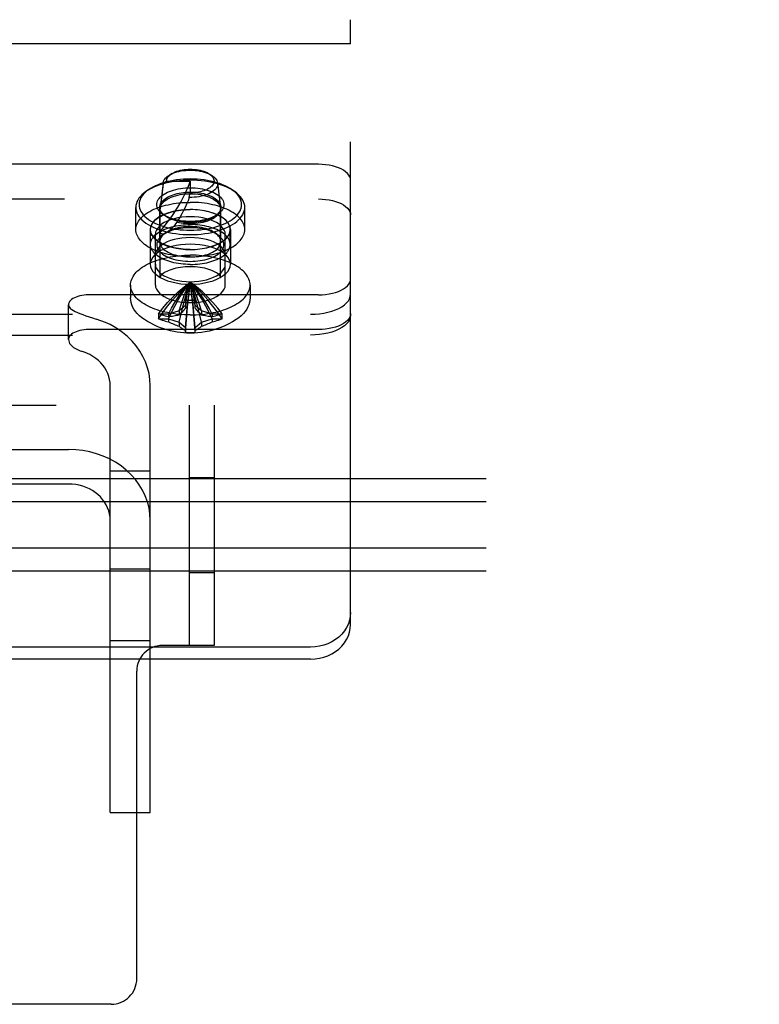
# Model space of a CAD drawing. Header units: inches. Extents: x 0 to 274, y 0 to 177.
# Tile 116 of 138: x 111.27 to 113.58, y 144.93 to 148. Entities that reach past the tile are written whole.
import ezdxf

# ---------------------------------------------------------------- set-up
doc = ezdxf.new("R2010")
doc.units = ezdxf.units.IN
doc.header["$LTSCALE"] = 15.069778
doc.header["$MEASUREMENT"] = 0
doc.linetypes.add('HIDDEN', pattern=[0.2, 0.1, -0.1])
doc.layers.add('DEFAULT_2', color=8, linetype='HIDDEN')

msp = doc.modelspace()

# ---------------------------------------------------------------- linework, layer by layer
at = {"layer": 'DEFAULT_2', "color": 8, "linetype": 'HIDDEN'}
for p, q in [((112.3017, 147.9271), (112.3017, 148.0021)), ((112.3017, 147.9271), (109.8017, 147.9271)), ((112.3017, 146.1143), (112.3017, 147.9271)), ((112.2017, 147.5508), (109.9017, 147.5508)), ((111.7168, 147.4924), (111.7078, 147.4147)), ((111.7277, 147.4986), (111.7167, 147.49)), ((111.7167, 147.49), (111.7168, 147.4924)), ((111.7277, 147.4986), (111.8017, 147.4986)), ((111.7447, 147.5222), (111.7362, 147.5171)), ((111.8017, 147.4986), (111.8017, 147.4616)), ((111.8582, 147.5224), (111.8671, 147.5171)), ((111.8865, 147.4924), (111.8955, 147.4147)), ((111.671, 147.4712), (111.6629, 147.4654)), ((111.7167, 147.49), (111.7077, 147.412)), ((111.7985, 147.4475), (111.8017, 147.4616)), ((111.9323, 147.4712), (111.9405, 147.4654)), ((109.9017, 147.4425), (112.2017, 147.4425)), ((111.6317, 147.347), (111.6317, 147.4163)), ((111.7067, 147.3089), (111.7067, 147.4163)), ((111.7077, 147.412), (111.7078, 147.4147)), ((111.7077, 147.1983), (111.7077, 147.412)), ((111.8955, 147.4147), (111.8957, 147.412)), ((111.8957, 147.1983), (111.8957, 147.412)), ((111.8967, 147.3089), (111.8967, 147.4163)), ((111.9717, 147.347), (111.9717, 147.4163)), ((111.7241, 147.3889), (111.7159, 147.3947)), ((111.8792, 147.3889), (111.8874, 147.3947)), ((111.6767, 147.347), (111.6767, 147.2388)), ((111.6772, 147.3003), (111.6772, 147.347)), ((111.9262, 147.3003), (111.9262, 147.347)), ((111.9267, 147.347), (111.9267, 147.2388)), ((111.6927, 147.1738), (111.6927, 147.3325)), ((111.7241, 147.3364), (111.7159, 147.3306)), ((111.8792, 147.3364), (111.8874, 147.3306)), ((111.9107, 147.1738), (111.9107, 147.3325)), ((111.6152, 147.1738), (111.6152, 147.1335)), ((111.9882, 147.1738), (111.9882, 147.1335)), ((112.2017, 147.1433), (111.4842, 147.1433)), ((111.7862, 147.1256), (111.7862, 147.1248)), ((111.7862, 147.1248), (111.7862, 147.1012)), ((111.8172, 147.1248), (111.8171, 147.1256)), ((111.8172, 147.1012), (111.8172, 147.1248)), ((111.4217, 147.0038), (111.4217, 147.112)), ((111.7668, 147.0931), (111.7332, 147.0834)), ((111.7862, 147.1099), (111.7668, 147.0931)), ((111.7668, 147.0931), (111.7668, 147.0802)), ((111.8366, 147.0931), (111.8172, 147.1099)), ((111.8702, 147.0834), (111.8366, 147.0931)), ((111.8366, 147.0931), (111.8366, 147.0802)), ((109.9267, 147.0825), (112.1767, 147.0825)), ((111.7034, 147.0834), (111.7024, 147.0837)), ((111.7024, 147.0683), (111.7034, 147.0679)), ((111.7332, 147.0834), (111.7034, 147.0834)), ((111.7034, 147.0679), (111.7332, 147.0679)), ((111.7332, 147.0834), (111.7332, 147.0747)), ((111.7332, 147.0679), (111.7668, 147.0582)), ((111.7332, 147.0679), (111.7332, 147.0592)), ((111.8366, 147.0582), (111.8702, 147.0679)), ((111.9, 147.0834), (111.8702, 147.0834)), ((111.8702, 147.0834), (111.8702, 147.0747)), ((111.8702, 147.0679), (111.9, 147.0679)), ((111.8702, 147.0679), (111.8702, 147.0592)), ((111.9009, 147.0837), (111.9, 147.0834)), ((111.9, 147.0679), (111.9009, 147.0683)), ((112.2017, 147.035), (111.4842, 147.035)), ((111.7668, 147.0582), (111.7862, 147.0414)), ((111.7668, 147.0582), (111.7668, 147.0453)), ((111.7862, 147.0414), (111.7862, 147.0265)), ((111.8172, 147.0414), (111.8366, 147.0582)), ((111.8172, 147.0265), (111.8172, 147.0414)), ((111.8366, 147.0582), (111.8366, 147.0453)), ((109.9267, 147.0176), (112.1767, 147.0176)), ((111.7862, 147.0265), (111.7862, 147.0264)), ((111.8171, 147.0264), (111.8172, 147.0265)), ((111.5517, 145.5276), (111.5517, 146.8599)), ((111.6767, 145.5276), (111.6767, 146.8599)), ((109.8757, 146.7987), (111.8757, 146.7987)), ((111.7977, 146.7987), (111.7977, 146.0487)), ((111.8757, 146.7987), (111.8757, 146.0487)), ((110.6817, 146.6608), (111.4217, 146.6608)), ((111.6767, 146.5926), (111.5517, 146.5926)), ((111.8757, 146.5717), (111.7977, 146.5717)), ((130.8087, 146.5691), (108.8087, 146.5691)), ((111.4217, 146.5525), (110.6817, 146.5525)), ((130.8087, 146.4969), (108.8087, 146.4969)), ((130.8087, 146.3526), (108.8087, 146.3526)), ((130.8087, 146.2804), (108.8087, 146.2804)), ((111.6767, 146.2869), (111.5517, 146.2869)), ((111.8757, 146.2757), (111.7977, 146.2757)), ((111.6767, 146.0632), (111.5517, 146.0632)), ((111.8757, 146.0487), (111.7147, 146.0487)), ((112.1767, 146.0435), (109.9267, 146.0435)), ((112.1767, 146.006), (109.9267, 146.006)), ((111.6347, 145.0087), (111.6347, 145.9687)), ((111.5517, 145.5276), (111.6767, 145.5276)), ((111.5547, 144.9287), (110.1967, 144.9287))]:
    msp.add_line(p, q, dxfattribs=at)
for points in [[(111.7362, 147.5171), (111.7417, 147.5201), (111.7472, 147.5226), (111.7532, 147.5249), (111.7595, 147.5269), (111.7662, 147.5286), (111.7731, 147.53), (111.7802, 147.5311), (111.7875, 147.5319), (111.795, 147.5323), (111.8025, 147.5325), (111.8099, 147.5323), (111.8173, 147.5317), (111.8246, 147.5309), (111.8317, 147.5297), (111.8386, 147.5282), (111.8452, 147.5265), (111.8514, 147.5244), (111.8573, 147.5221), (111.8627, 147.5195), (111.8671, 147.5171)], [(111.7447, 147.5222), (111.7491, 147.5246), (111.7539, 147.5268), (111.759, 147.5288), (111.7644, 147.5306), (111.7701, 147.5321), (111.7761, 147.5333), (111.7823, 147.5343), (111.7886, 147.535), (111.795, 147.5354), (111.8014, 147.5356), (111.8079, 147.5355), (111.8143, 147.535), (111.8206, 147.5344), (111.8268, 147.5334), (111.8327, 147.5322), (111.8385, 147.5307), (111.8439, 147.529), (111.8491, 147.527), (111.8539, 147.5248), (111.8582, 147.5224)], [(112.3017, 147.5008), (112.301, 147.5064), (112.2992, 147.5119), (112.2961, 147.5173), (112.2918, 147.5225), (112.2863, 147.5274), (112.2799, 147.532), (112.2724, 147.5361), (112.264, 147.5399), (112.2549, 147.5431), (112.2451, 147.5458), (112.2347, 147.548), (112.2239, 147.5495), (112.2129, 147.5505), (112.2017, 147.5508)], [(111.8017, 147.5013), (111.7903, 147.5011), (111.7789, 147.5005), (111.7675, 147.4996), (111.7563, 147.4982), (111.7452, 147.4965), (111.7344, 147.4944), (111.7239, 147.4919), (111.7137, 147.489), (111.7039, 147.4859), (111.6947, 147.4824), (111.6859, 147.4785), (111.6776, 147.4744), (111.67, 147.4701), (111.6629, 147.4654)], [(111.8017, 147.505), (111.7909, 147.5048), (111.7802, 147.5043), (111.7695, 147.5033), (111.759, 147.5021), (111.7485, 147.5004), (111.7383, 147.4984), (111.7284, 147.4961), (111.7189, 147.4934), (111.7097, 147.4904), (111.7009, 147.4871), (111.6927, 147.4835), (111.6849, 147.4797), (111.6777, 147.4756), (111.671, 147.4712)], [(111.7077, 147.3427), (111.7154, 147.3515), (111.7229, 147.3605), (111.7301, 147.3696), (111.7371, 147.3788), (111.7439, 147.3882), (111.7504, 147.3976), (111.7567, 147.4073), (111.7627, 147.417), (111.7685, 147.4269), (111.774, 147.4368), (111.7793, 147.4469), (111.7843, 147.457), (111.7891, 147.4673), (111.7935, 147.4776), (111.7977, 147.4881), (111.8017, 147.4986)], [(111.7168, 147.4924), (111.717, 147.4936), (111.7179, 147.4973), (111.7195, 147.5009), (111.7218, 147.5044), (111.7246, 147.5079), (111.728, 147.5112), (111.7321, 147.5144), (111.7362, 147.5171)], [(111.7277, 147.4986), (111.7279, 147.5018), (111.7288, 147.5049), (111.7301, 147.508), (111.732, 147.5111), (111.7345, 147.5141), (111.7374, 147.5169), (111.7409, 147.5197), (111.7447, 147.5222)], [(111.8865, 147.4924), (111.8867, 147.489), (111.8861, 147.4852), (111.885, 147.4816), (111.8832, 147.4779), (111.8808, 147.4744), (111.8777, 147.471), (111.8741, 147.4677), (111.8699, 147.4646), (111.8651, 147.4617), (111.8599, 147.459), (111.8543, 147.4566), (111.8482, 147.4544), (111.8417, 147.4525), (111.835, 147.4509), (111.828, 147.4496), (111.8208, 147.4486), (111.8134, 147.4479), (111.806, 147.4475), (111.7985, 147.4475)], [(111.8587, 147.5222), (111.8622, 147.5199), (111.8657, 147.5172), (111.8687, 147.5143), (111.8712, 147.5113), (111.8731, 147.5082), (111.8745, 147.5051), (111.8754, 147.5019), (111.8757, 147.4987), (111.8754, 147.4954), (111.8746, 147.4922), (111.8732, 147.4891), (111.8713, 147.486), (111.8688, 147.483), (111.8658, 147.4801), (111.8623, 147.4774), (111.8584, 147.4748), (111.8541, 147.4725), (111.8493, 147.4703), (111.8442, 147.4683), (111.8387, 147.4666), (111.833, 147.4651), (111.827, 147.4638), (111.8209, 147.4629), (111.8146, 147.4622), (111.8082, 147.4617), (111.8017, 147.4616)], [(111.9323, 147.4712), (111.9256, 147.4756), (111.9184, 147.4797), (111.9107, 147.4835), (111.9024, 147.4871), (111.8937, 147.4904), (111.8845, 147.4934), (111.8749, 147.4961), (111.865, 147.4984), (111.8548, 147.5004), (111.8444, 147.5021), (111.8338, 147.5033), (111.8231, 147.5043), (111.8124, 147.5048), (111.8017, 147.505)], [(111.9405, 147.4654), (111.9334, 147.4701), (111.9257, 147.4744), (111.9175, 147.4785), (111.9087, 147.4824), (111.8994, 147.4859), (111.8897, 147.489), (111.8795, 147.4919), (111.869, 147.4944), (111.8582, 147.4965), (111.8471, 147.4982), (111.8358, 147.4996), (111.8245, 147.5005), (111.8131, 147.5011), (111.8017, 147.5013)], [(111.8671, 147.5171), (111.8677, 147.5167), (111.8722, 147.5137), (111.8761, 147.5105), (111.8794, 147.5072), (111.8821, 147.5037), (111.8842, 147.5001), (111.8857, 147.4964), (111.8865, 147.4924)], [(111.6629, 147.4654), (111.6565, 147.4606), (111.6508, 147.4555), (111.6458, 147.4503), (111.6415, 147.4448), (111.638, 147.4393), (111.6353, 147.4336), (111.6333, 147.4279), (111.6321, 147.4221), (111.6317, 147.4163)], [(111.671, 147.4712), (111.6651, 147.4666), (111.6597, 147.4619), (111.655, 147.4569), (111.651, 147.4518), (111.6476, 147.4466), (111.645, 147.4413), (111.6432, 147.4359), (111.6421, 147.4304), (111.6417, 147.425), (111.6421, 147.4195), (111.6432, 147.4141), (111.645, 147.4087), (111.6476, 147.4033), (111.651, 147.3981), (111.655, 147.393), (111.6597, 147.3881), (111.6651, 147.3833), (111.6711, 147.3788), (111.6777, 147.3744), (111.6849, 147.3703), (111.6927, 147.3664), (111.7009, 147.3628), (111.7097, 147.3595), (111.7189, 147.3565), (111.7284, 147.3539), (111.7383, 147.3515), (111.7485, 147.3495), (111.759, 147.3479), (111.7695, 147.3466), (111.7802, 147.3457), (111.7909, 147.3452), (111.8017, 147.345)], [(111.716, 147.3947), (111.715, 147.3953), (111.7108, 147.3987), (111.7071, 147.4022), (111.704, 147.4058), (111.7014, 147.4095), (111.6993, 147.4133), (111.6979, 147.4171), (111.697, 147.421), (111.6967, 147.425), (111.697, 147.4289), (111.6979, 147.4328), (111.6993, 147.4367), (111.7014, 147.4405), (111.704, 147.4442), (111.7071, 147.4478), (111.7108, 147.4513), (111.715, 147.4546), (111.7197, 147.4578), (111.7248, 147.4607), (111.7304, 147.4635), (111.7363, 147.4661), (111.7427, 147.4684), (111.7494, 147.4705), (111.7564, 147.4723), (111.7637, 147.4739), (111.7711, 147.4752), (111.7787, 147.4762), (111.7864, 147.4769), (111.794, 147.4773), (111.8017, 147.4775)], [(111.7067, 147.4163), (111.7069, 147.4199), (111.7077, 147.4234), (111.7091, 147.4269), (111.7109, 147.4303), (111.7133, 147.4337), (111.7161, 147.437), (111.7195, 147.4401), (111.7233, 147.4431), (111.7275, 147.446), (111.7321, 147.4487), (111.7372, 147.4512), (111.7426, 147.4535), (111.7483, 147.4556), (111.7544, 147.4575), (111.7607, 147.4592), (111.7673, 147.4606), (111.774, 147.4618), (111.7809, 147.4627), (111.7878, 147.4633), (111.7948, 147.4637), (111.8017, 147.4638)], [(111.8017, 147.4775), (111.8093, 147.4773), (111.817, 147.4769), (111.8247, 147.4762), (111.8322, 147.4752), (111.8397, 147.4739), (111.847, 147.4723), (111.854, 147.4705), (111.8607, 147.4684), (111.867, 147.4661), (111.873, 147.4635), (111.8786, 147.4607), (111.8837, 147.4578), (111.8884, 147.4546), (111.8925, 147.4513), (111.8962, 147.4478), (111.8994, 147.4442), (111.902, 147.4405), (111.904, 147.4367), (111.9055, 147.4328), (111.9064, 147.4289), (111.9067, 147.425), (111.9064, 147.421), (111.9055, 147.4171), (111.904, 147.4133), (111.902, 147.4095), (111.8994, 147.4058), (111.8962, 147.4021), (111.8925, 147.3987), (111.8884, 147.3953), (111.8874, 147.3947)], [(111.8017, 147.345), (111.8124, 147.3452), (111.8231, 147.3457), (111.8338, 147.3466), (111.8444, 147.3479), (111.8548, 147.3495), (111.865, 147.3515), (111.8749, 147.3539), (111.8845, 147.3565), (111.8937, 147.3595), (111.9024, 147.3628), (111.9107, 147.3664), (111.9184, 147.3703), (111.9256, 147.3744), (111.9323, 147.3787), (111.9383, 147.3833), (111.9437, 147.3881), (111.9484, 147.393), (111.9524, 147.3981), (111.9557, 147.4033), (111.9583, 147.4087), (111.9602, 147.4141), (111.9613, 147.4195), (111.9617, 147.425), (111.9613, 147.4304), (111.9602, 147.4359), (111.9583, 147.4413), (111.9557, 147.4466), (111.9524, 147.4518), (111.9484, 147.4569), (111.9437, 147.4619), (111.9383, 147.4666), (111.9323, 147.4712)], [(111.8017, 147.4638), (111.8086, 147.4637), (111.8155, 147.4633), (111.8225, 147.4627), (111.8293, 147.4618), (111.8361, 147.4606), (111.8427, 147.4592), (111.849, 147.4575), (111.8551, 147.4556), (111.8608, 147.4535), (111.8662, 147.4512), (111.8712, 147.4487), (111.8759, 147.446), (111.8801, 147.4431), (111.8839, 147.4401), (111.8872, 147.437), (111.8901, 147.4337), (111.8924, 147.4303), (111.8943, 147.4269), (111.8956, 147.4234), (111.8964, 147.4199), (111.8967, 147.4163)], [(111.9717, 147.4163), (111.9713, 147.4221), (111.9701, 147.4279), (111.9681, 147.4336), (111.9653, 147.4393), (111.9618, 147.4448), (111.9575, 147.4502), (111.9525, 147.4555), (111.9468, 147.4606), (111.9405, 147.4654)], [(111.6317, 147.347), (111.6319, 147.3515), (111.6326, 147.3559), (111.6338, 147.3603), (111.6354, 147.3647), (111.6375, 147.369), (111.64, 147.3733), (111.643, 147.3775), (111.6464, 147.3816), (111.6502, 147.3856), (111.6545, 147.3895), (111.6591, 147.3933), (111.6641, 147.397), (111.6696, 147.4005), (111.6753, 147.4039), (111.6815, 147.4071), (111.6879, 147.4102), (111.6947, 147.4131), (111.7018, 147.4158), (111.7091, 147.4183), (111.7167, 147.4206), (111.7245, 147.4228), (111.7325, 147.4247), (111.7408, 147.4264), (111.7491, 147.4279), (111.7577, 147.4291), (111.7663, 147.4302), (111.7751, 147.431), (111.7839, 147.4316), (111.7928, 147.4319), (111.8017, 147.432)], [(111.7078, 147.4147), (111.708, 147.4161), (111.7091, 147.4202), (111.7109, 147.4242), (111.7134, 147.4281), (111.7165, 147.4319), (111.7204, 147.4356), (111.7248, 147.439), (111.7298, 147.4423), (111.7354, 147.4453), (111.7415, 147.4481), (111.748, 147.4506), (111.755, 147.4528), (111.7623, 147.4547), (111.7699, 147.4562), (111.7777, 147.4574), (111.7856, 147.4583), (111.7937, 147.4588), (111.8017, 147.459)], [(111.7985, 147.4475), (111.7945, 147.4371), (111.7902, 147.4267), (111.7856, 147.4163), (111.7807, 147.4061), (111.7756, 147.3962), (111.7703, 147.3868), (111.765, 147.3781), (111.7597, 147.3699)], [(111.8017, 147.459), (111.8097, 147.4588), (111.8177, 147.4583), (111.8257, 147.4574), (111.8335, 147.4562), (111.8411, 147.4547), (111.8484, 147.4528), (111.8553, 147.4506), (111.8619, 147.4481), (111.868, 147.4453), (111.8736, 147.4423), (111.8786, 147.439), (111.883, 147.4356), (111.8868, 147.4319), (111.89, 147.4281), (111.8925, 147.4242), (111.8942, 147.4202), (111.8953, 147.4161), (111.8955, 147.4147)], [(111.9717, 147.347), (111.9714, 147.3515), (111.9707, 147.3559), (111.9696, 147.3603), (111.968, 147.3647), (111.9659, 147.369), (111.9634, 147.3733), (111.9604, 147.3775), (111.957, 147.3816), (111.9532, 147.3856), (111.9489, 147.3895), (111.9443, 147.3933), (111.9392, 147.397), (111.9338, 147.4005), (111.928, 147.4039), (111.9219, 147.4071), (111.9154, 147.4102), (111.9087, 147.4131), (111.9016, 147.4158), (111.8943, 147.4183), (111.8867, 147.4206), (111.8789, 147.4228), (111.8708, 147.4247), (111.8626, 147.4264), (111.8542, 147.4279), (111.8457, 147.4291), (111.837, 147.4302), (111.8283, 147.431), (111.8195, 147.4316), (111.8106, 147.4319), (111.8017, 147.432)], [(112.2017, 147.4425), (112.2129, 147.4422), (112.2239, 147.4413), (112.2347, 147.4397), (112.2451, 147.4376), (112.2549, 147.4349), (112.264, 147.4316), (112.2724, 147.4279), (112.2799, 147.4237), (112.2863, 147.4191), (112.2918, 147.4142), (112.2961, 147.409), (112.2992, 147.4037), (112.301, 147.3982), (112.3017, 147.3925)], [(111.6317, 147.4163), (111.6321, 147.4105), (111.6333, 147.4047), (111.6353, 147.399), (111.638, 147.3933), (111.6415, 147.3878), (111.6458, 147.3824), (111.6508, 147.3771), (111.6565, 147.3721), (111.6629, 147.3672), (111.67, 147.3626), (111.6776, 147.3582), (111.6859, 147.3541), (111.6946, 147.3503), (111.7039, 147.3468), (111.7137, 147.3436), (111.7239, 147.3407), (111.7344, 147.3383), (111.7452, 147.3361), (111.7563, 147.3344), (111.7675, 147.333), (111.7789, 147.3321), (111.7903, 147.3315), (111.8017, 147.3313)], [(111.9267, 147.347), (111.9257, 147.3546), (111.923, 147.362), (111.9185, 147.3692), (111.9124, 147.3761), (111.9045, 147.3825), (111.8952, 147.3885), (111.8846, 147.3938), (111.8727, 147.3985), (111.8598, 147.4024), (111.846, 147.4055), (111.8316, 147.4077), (111.8167, 147.4091), (111.8017, 147.4095), (111.7866, 147.4091), (111.7718, 147.4077), (111.7574, 147.4055), (111.7436, 147.4024), (111.7307, 147.3985), (111.7188, 147.3938), (111.7081, 147.3885), (111.6988, 147.3825), (111.691, 147.3761), (111.6848, 147.3692), (111.6803, 147.362), (111.6776, 147.3546), (111.6767, 147.347)], [(111.6772, 147.347), (111.6774, 147.3508), (111.6781, 147.3545), (111.6792, 147.3583), (111.6808, 147.3619), (111.6828, 147.3656), (111.6853, 147.3691), (111.6881, 147.3726), (111.6914, 147.376), (111.6951, 147.3792), (111.6992, 147.3824), (111.7037, 147.3854), (111.7085, 147.3883), (111.7136, 147.3911), (111.7191, 147.3936), (111.7249, 147.396), (111.731, 147.3983), (111.7373, 147.4003), (111.7438, 147.4022), (111.7506, 147.4038), (111.7575, 147.4052), (111.7646, 147.4065), (111.7719, 147.4075), (111.7792, 147.4083), (111.7867, 147.4088), (111.7941, 147.4092), (111.8017, 147.4093)], [(111.7241, 147.3889), (111.7233, 147.3895), (111.7195, 147.3925), (111.7161, 147.3957), (111.7133, 147.3989), (111.7109, 147.4023), (111.7091, 147.4057), (111.7077, 147.4092), (111.7069, 147.4128), (111.7067, 147.4163)], [(111.8017, 147.3313), (111.8131, 147.3315), (111.8245, 147.3321), (111.8358, 147.333), (111.8471, 147.3344), (111.8581, 147.3361), (111.869, 147.3383), (111.8795, 147.3407), (111.8897, 147.3436), (111.8994, 147.3468), (111.9087, 147.3503), (111.9175, 147.3541), (111.9257, 147.3582), (111.9334, 147.3626), (111.9404, 147.3672), (111.9468, 147.3721), (111.9525, 147.3771), (111.9575, 147.3824), (111.9618, 147.3878), (111.9653, 147.3933), (111.9681, 147.399), (111.9701, 147.4047), (111.9713, 147.4105), (111.9717, 147.4163)], [(111.8957, 147.412), (111.8953, 147.4079), (111.8942, 147.4038), (111.8925, 147.3998), (111.89, 147.3959), (111.8868, 147.3921), (111.883, 147.3884), (111.8786, 147.385), (111.8736, 147.3817), (111.868, 147.3787), (111.8619, 147.3759), (111.8554, 147.3734), (111.8484, 147.3712), (111.8411, 147.3693), (111.8335, 147.3678), (111.8257, 147.3665), (111.8177, 147.3657), (111.8097, 147.3652), (111.8017, 147.365)], [(111.9262, 147.347), (111.926, 147.3508), (111.9253, 147.3545), (111.9241, 147.3583), (111.9226, 147.3619), (111.9205, 147.3656), (111.9181, 147.3691), (111.9152, 147.3726), (111.9119, 147.376), (111.9082, 147.3792), (111.9041, 147.3824), (111.8997, 147.3854), (111.8949, 147.3883), (111.8897, 147.3911), (111.8842, 147.3936), (111.8785, 147.396), (111.8724, 147.3983), (111.8661, 147.4003), (111.8595, 147.4022), (111.8528, 147.4038), (111.8458, 147.4052), (111.8387, 147.4065), (111.8315, 147.4075), (111.8241, 147.4083), (111.8167, 147.4088), (111.8092, 147.4092), (111.8017, 147.4093)], [(111.8967, 147.4163), (111.8964, 147.4128), (111.8956, 147.4092), (111.8943, 147.4057), (111.8924, 147.4023), (111.8901, 147.3989), (111.8872, 147.3957), (111.8839, 147.3925), (111.8801, 147.3895), (111.8792, 147.3889)], [(111.9107, 147.3325), (111.9099, 147.3391), (111.9075, 147.3456), (111.9036, 147.3519), (111.8982, 147.3579), (111.8914, 147.3635), (111.8833, 147.3687), (111.874, 147.3733), (111.8636, 147.3774), (111.8523, 147.3808), (111.8403, 147.3835), (111.8278, 147.3854), (111.8148, 147.3866), (111.8017, 147.387), (111.7885, 147.3866), (111.7756, 147.3854), (111.763, 147.3835), (111.751, 147.3808), (111.7398, 147.3774), (111.7294, 147.3733), (111.7201, 147.3687), (111.712, 147.3635), (111.7052, 147.3579), (111.6998, 147.3519), (111.6958, 147.3456), (111.6935, 147.3391), (111.6927, 147.3325)], [(111.7597, 147.3699), (111.7556, 147.3646), (111.7518, 147.3598), (111.748, 147.3555), (111.7444, 147.3516), (111.741, 147.3482), (111.7377, 147.3451), (111.7346, 147.3425), (111.7318, 147.3403), (111.7291, 147.3384), (111.7267, 147.3368), (111.7244, 147.3356), (111.7223, 147.3346), (111.7204, 147.3338), (111.7186, 147.3333), (111.717, 147.333), (111.7155, 147.3329), (111.7141, 147.3329), (111.7129, 147.3332), (111.7117, 147.3336), (111.7107, 147.3343), (111.7098, 147.3352), (111.709, 147.3362), (111.7085, 147.3376), (111.708, 147.3391), (111.7078, 147.3408), (111.7077, 147.3427)], [(111.8017, 147.3725), (111.794, 147.3726), (111.7864, 147.373), (111.7787, 147.3737), (111.7711, 147.3747), (111.7637, 147.376), (111.7564, 147.3776), (111.7494, 147.3794), (111.7427, 147.3815), (111.7363, 147.3839), (111.7304, 147.3864), (111.7248, 147.3892), (111.7197, 147.3922), (111.716, 147.3947)], [(111.8017, 147.3688), (111.7948, 147.3689), (111.7878, 147.3693), (111.7809, 147.37), (111.774, 147.3709), (111.7673, 147.372), (111.7607, 147.3735), (111.7544, 147.3751), (111.7483, 147.377), (111.7426, 147.3791), (111.7372, 147.3815), (111.7321, 147.384), (111.7275, 147.3866), (111.7241, 147.3889)], [(111.8017, 147.365), (111.7945, 147.3651), (111.7874, 147.3655), (111.7802, 147.3662), (111.7732, 147.3672), (111.7664, 147.3684), (111.7597, 147.3699)], [(111.8874, 147.3947), (111.8837, 147.3922), (111.8785, 147.3892), (111.873, 147.3864), (111.867, 147.3839), (111.8607, 147.3815), (111.854, 147.3794), (111.8469, 147.3776), (111.8397, 147.376), (111.8322, 147.3747), (111.8247, 147.3737), (111.817, 147.373), (111.8093, 147.3726), (111.8017, 147.3725)], [(111.8792, 147.3889), (111.8759, 147.3866), (111.8712, 147.384), (111.8662, 147.3814), (111.8608, 147.3791), (111.855, 147.377), (111.849, 147.3751), (111.8426, 147.3735), (111.8361, 147.372), (111.8293, 147.3709), (111.8225, 147.37), (111.8155, 147.3693), (111.8086, 147.3689), (111.8017, 147.3688)], [(111.8017, 147.262), (111.7928, 147.2622), (111.7839, 147.2625), (111.7751, 147.2631), (111.7663, 147.2639), (111.7577, 147.2649), (111.7491, 147.2662), (111.7408, 147.2677), (111.7325, 147.2694), (111.7245, 147.2713), (111.7167, 147.2734), (111.7091, 147.2757), (111.7018, 147.2783), (111.6947, 147.281), (111.6879, 147.2839), (111.6815, 147.2869), (111.6753, 147.2902), (111.6696, 147.2935), (111.6641, 147.2971), (111.6591, 147.3007), (111.6545, 147.3045), (111.6502, 147.3084), (111.6464, 147.3125), (111.643, 147.3166), (111.64, 147.3208), (111.6375, 147.325), (111.6354, 147.3294), (111.6338, 147.3337), (111.6326, 147.3381), (111.6319, 147.3426), (111.6317, 147.347)], [(111.6767, 147.347), (111.6776, 147.3394), (111.6803, 147.3321), (111.6848, 147.3249), (111.691, 147.318), (111.6988, 147.3115), (111.7081, 147.3056), (111.7188, 147.3003), (111.7307, 147.2956), (111.7436, 147.2917), (111.7574, 147.2886), (111.7718, 147.2864), (111.7866, 147.285), (111.8017, 147.2845), (111.8167, 147.285), (111.8316, 147.2864), (111.846, 147.2886), (111.8598, 147.2917), (111.8727, 147.2956), (111.8846, 147.3003), (111.8952, 147.3056), (111.9045, 147.3115), (111.9124, 147.318), (111.9185, 147.3249), (111.923, 147.3321), (111.9257, 147.3394), (111.9267, 147.347)], [(111.6772, 147.3003), (111.6774, 147.304), (111.6781, 147.3078), (111.6792, 147.3115), (111.6808, 147.3152), (111.6828, 147.3188), (111.6853, 147.3223), (111.6881, 147.3258), (111.6914, 147.3292), (111.6951, 147.3325), (111.6992, 147.3356), (111.7037, 147.3387), (111.7085, 147.3415), (111.7136, 147.3443), (111.7191, 147.3469), (111.7249, 147.3493), (111.731, 147.3515), (111.7373, 147.3535), (111.7438, 147.3554), (111.7506, 147.357), (111.7575, 147.3585), (111.7646, 147.3597), (111.7719, 147.3607), (111.7792, 147.3615), (111.7867, 147.3621), (111.7941, 147.3624), (111.8017, 147.3625)], [(111.8017, 147.2848), (111.7941, 147.2849), (111.7867, 147.2852), (111.7792, 147.2858), (111.7719, 147.2866), (111.7646, 147.2876), (111.7575, 147.2888), (111.7506, 147.2903), (111.7438, 147.2919), (111.7373, 147.2938), (111.731, 147.2958), (111.7249, 147.298), (111.7191, 147.3004), (111.7136, 147.303), (111.7085, 147.3058), (111.7037, 147.3086), (111.6992, 147.3117), (111.6951, 147.3148), (111.6914, 147.3181), (111.6881, 147.3215), (111.6853, 147.325), (111.6828, 147.3285), (111.6808, 147.3321), (111.6792, 147.3358), (111.6781, 147.3395), (111.6774, 147.3433), (111.6772, 147.347)], [(111.8017, 147.3528), (111.794, 147.3526), (111.7864, 147.3522), (111.7787, 147.3515), (111.7711, 147.3505), (111.7637, 147.3492), (111.7564, 147.3476), (111.7494, 147.3458), (111.7427, 147.3437), (111.7363, 147.3414), (111.7304, 147.3388), (111.7248, 147.336), (111.7197, 147.3331), (111.716, 147.3306)], [(111.8017, 147.3564), (111.7948, 147.3563), (111.7878, 147.3559), (111.7809, 147.3553), (111.774, 147.3544), (111.7673, 147.3532), (111.7607, 147.3518), (111.7544, 147.3501), (111.7483, 147.3482), (111.7426, 147.3461), (111.7372, 147.3438), (111.7321, 147.3413), (111.7275, 147.3386), (111.7241, 147.3364)], [(111.9262, 147.3003), (111.926, 147.304), (111.9253, 147.3078), (111.9241, 147.3115), (111.9226, 147.3152), (111.9205, 147.3188), (111.9181, 147.3223), (111.9152, 147.3258), (111.9119, 147.3292), (111.9082, 147.3325), (111.9041, 147.3356), (111.8997, 147.3387), (111.8949, 147.3415), (111.8897, 147.3443), (111.8842, 147.3469), (111.8785, 147.3493), (111.8724, 147.3515), (111.8661, 147.3535), (111.8595, 147.3554), (111.8528, 147.357), (111.8458, 147.3585), (111.8387, 147.3597), (111.8315, 147.3607), (111.8241, 147.3615), (111.8167, 147.3621), (111.8092, 147.3624), (111.8017, 147.3625)], [(111.8792, 147.3364), (111.8759, 147.3386), (111.8712, 147.3413), (111.8662, 147.3438), (111.8608, 147.3461), (111.8551, 147.3482), (111.849, 147.3501), (111.8427, 147.3518), (111.8361, 147.3532), (111.8293, 147.3544), (111.8225, 147.3553), (111.8155, 147.3559), (111.8086, 147.3563), (111.8017, 147.3564)], [(111.8874, 147.3306), (111.8837, 147.3331), (111.8786, 147.336), (111.873, 147.3388), (111.867, 147.3414), (111.8607, 147.3437), (111.854, 147.3458), (111.847, 147.3476), (111.8397, 147.3492), (111.8322, 147.3505), (111.8247, 147.3515), (111.817, 147.3522), (111.8093, 147.3526), (111.8017, 147.3528)], [(111.8017, 147.2848), (111.8092, 147.2849), (111.8167, 147.2852), (111.8241, 147.2858), (111.8315, 147.2866), (111.8387, 147.2876), (111.8458, 147.2888), (111.8528, 147.2903), (111.8595, 147.2919), (111.8661, 147.2938), (111.8724, 147.2958), (111.8785, 147.298), (111.8842, 147.3004), (111.8897, 147.303), (111.8949, 147.3058), (111.8997, 147.3086), (111.9041, 147.3117), (111.9082, 147.3148), (111.9119, 147.3181), (111.9152, 147.3215), (111.9181, 147.325), (111.9205, 147.3285), (111.9226, 147.3321), (111.9241, 147.3358), (111.9253, 147.3395), (111.926, 147.3433), (111.9262, 147.347)], [(111.8017, 147.262), (111.8106, 147.2622), (111.8195, 147.2625), (111.8283, 147.2631), (111.837, 147.2639), (111.8457, 147.2649), (111.8542, 147.2662), (111.8626, 147.2677), (111.8708, 147.2694), (111.8789, 147.2713), (111.8867, 147.2734), (111.8943, 147.2757), (111.9016, 147.2783), (111.9087, 147.281), (111.9154, 147.2839), (111.9219, 147.2869), (111.928, 147.2902), (111.9338, 147.2935), (111.9392, 147.2971), (111.9443, 147.3007), (111.9489, 147.3045), (111.9532, 147.3084), (111.957, 147.3125), (111.9604, 147.3166), (111.9634, 147.3208), (111.9659, 147.325), (111.968, 147.3294), (111.9696, 147.3337), (111.9707, 147.3381), (111.9714, 147.3426), (111.9717, 147.347)], [(111.9107, 147.2676), (111.9099, 147.2742), (111.9075, 147.2806), (111.9036, 147.2869), (111.8982, 147.2929), (111.8914, 147.2985), (111.8833, 147.3037), (111.874, 147.3084), (111.8636, 147.3124), (111.8523, 147.3158), (111.8403, 147.3185), (111.8278, 147.3205), (111.8148, 147.3217), (111.8017, 147.3221), (111.7885, 147.3217), (111.7756, 147.3205), (111.763, 147.3185), (111.751, 147.3158), (111.7398, 147.3124), (111.7294, 147.3084), (111.7201, 147.3037), (111.712, 147.2985), (111.7052, 147.2929), (111.6998, 147.2869), (111.6958, 147.2806), (111.6935, 147.2742), (111.6927, 147.2676)], [(111.716, 147.3306), (111.715, 147.3299), (111.7108, 147.3266), (111.7071, 147.3231), (111.704, 147.3195), (111.7014, 147.3158), (111.6993, 147.312), (111.6979, 147.3081), (111.697, 147.3042), (111.6967, 147.3003), (111.697, 147.2963), (111.6979, 147.2924), (111.6993, 147.2886), (111.7014, 147.2848), (111.704, 147.2811), (111.7071, 147.2774), (111.7108, 147.274), (111.715, 147.2706), (111.7197, 147.2675), (111.7248, 147.2645), (111.7304, 147.2617), (111.7363, 147.2592), (111.7427, 147.2568), (111.7494, 147.2547), (111.7564, 147.2529), (111.7637, 147.2513), (111.7711, 147.25), (111.7787, 147.249), (111.7864, 147.2483), (111.794, 147.2479), (111.8017, 147.2478)], [(111.7241, 147.3364), (111.7233, 147.3357), (111.7195, 147.3327), (111.7161, 147.3296), (111.7133, 147.3263), (111.7109, 147.323), (111.7091, 147.3195), (111.7077, 147.316), (111.7069, 147.3125), (111.7067, 147.3089)], [(111.7067, 147.3089), (111.7069, 147.3054), (111.7077, 147.3018), (111.7091, 147.2983), (111.7109, 147.2949), (111.7133, 147.2915), (111.7161, 147.2883), (111.7195, 147.2851), (111.7233, 147.2821), (111.7275, 147.2793), (111.7321, 147.2766), (111.7372, 147.2741), (111.7426, 147.2717), (111.7483, 147.2696), (111.7544, 147.2677), (111.7607, 147.2661), (111.7673, 147.2647), (111.774, 147.2635), (111.7809, 147.2626), (111.7878, 147.2619), (111.7948, 147.2616), (111.8017, 147.2614)], [(111.8017, 147.2478), (111.8093, 147.2479), (111.817, 147.2483), (111.8247, 147.249), (111.8322, 147.25), (111.8397, 147.2513), (111.8469, 147.2529), (111.854, 147.2547), (111.8607, 147.2568), (111.867, 147.2592), (111.873, 147.2617), (111.8785, 147.2645), (111.8837, 147.2675), (111.8884, 147.2706), (111.8925, 147.274), (111.8962, 147.2774), (111.8994, 147.281), (111.902, 147.2848), (111.904, 147.2886), (111.9055, 147.2924), (111.9064, 147.2963), (111.9067, 147.3003), (111.9064, 147.3042), (111.9055, 147.3081), (111.904, 147.312), (111.902, 147.3158), (111.8994, 147.3195), (111.8962, 147.3231), (111.8925, 147.3266), (111.8884, 147.3299), (111.8874, 147.3306)], [(111.8017, 147.2614), (111.8086, 147.2616), (111.8155, 147.2619), (111.8225, 147.2626), (111.8293, 147.2635), (111.8361, 147.2647), (111.8426, 147.2661), (111.849, 147.2677), (111.855, 147.2696), (111.8608, 147.2717), (111.8662, 147.2741), (111.8712, 147.2766), (111.8759, 147.2793), (111.8801, 147.2821), (111.8839, 147.2851), (111.8872, 147.2883), (111.8901, 147.2915), (111.8924, 147.2949), (111.8943, 147.2983), (111.8956, 147.3018), (111.8964, 147.3054), (111.8967, 147.3089)], [(111.8967, 147.3089), (111.8964, 147.3125), (111.8956, 147.316), (111.8943, 147.3195), (111.8924, 147.323), (111.8901, 147.3263), (111.8872, 147.3296), (111.8839, 147.3327), (111.8801, 147.3357), (111.8792, 147.3364)], [(111.9267, 147.2388), (111.9257, 147.2464), (111.923, 147.2537), (111.9185, 147.2609), (111.9124, 147.2678), (111.9045, 147.2743), (111.8952, 147.2802), (111.8846, 147.2856), (111.8727, 147.2902), (111.8598, 147.2941), (111.846, 147.2972), (111.8316, 147.2995), (111.8167, 147.3008), (111.8017, 147.3013), (111.7866, 147.3008), (111.7718, 147.2995), (111.7574, 147.2972), (111.7436, 147.2941), (111.7307, 147.2902), (111.7188, 147.2856), (111.7081, 147.2802), (111.6988, 147.2743), (111.691, 147.2678), (111.6848, 147.2609), (111.6803, 147.2537), (111.6776, 147.2464), (111.6767, 147.2388)], [(111.8017, 147.238), (111.7941, 147.2381), (111.7867, 147.2385), (111.7792, 147.239), (111.7719, 147.2398), (111.7646, 147.2408), (111.7575, 147.2421), (111.7506, 147.2435), (111.7438, 147.2451), (111.7373, 147.247), (111.731, 147.249), (111.7249, 147.2513), (111.7191, 147.2537), (111.7136, 147.2563), (111.7085, 147.259), (111.7037, 147.2619), (111.6992, 147.2649), (111.6951, 147.2681), (111.6914, 147.2713), (111.6881, 147.2747), (111.6853, 147.2782), (111.6828, 147.2817), (111.6808, 147.2854), (111.6792, 147.289), (111.6781, 147.2928), (111.6774, 147.2965), (111.6772, 147.3003)], [(111.8017, 147.238), (111.8092, 147.2381), (111.8167, 147.2385), (111.8241, 147.239), (111.8315, 147.2398), (111.8387, 147.2408), (111.8458, 147.2421), (111.8528, 147.2435), (111.8595, 147.2451), (111.8661, 147.247), (111.8724, 147.249), (111.8785, 147.2513), (111.8842, 147.2537), (111.8897, 147.2563), (111.8949, 147.259), (111.8997, 147.2619), (111.9041, 147.2649), (111.9082, 147.2681), (111.9119, 147.2713), (111.9152, 147.2747), (111.9181, 147.2782), (111.9205, 147.2817), (111.9226, 147.2854), (111.9241, 147.289), (111.9253, 147.2928), (111.926, 147.2965), (111.9262, 147.3003)], [(111.6152, 147.1738), (111.6154, 147.1784), (111.6161, 147.183), (111.6172, 147.1875), (111.6188, 147.192), (111.6208, 147.1965), (111.6232, 147.2009), (111.6261, 147.2052), (111.6294, 147.2095), (111.6331, 147.2137), (111.6372, 147.2178), (111.6417, 147.2218), (111.6466, 147.2256), (111.6519, 147.2294), (111.6575, 147.233), (111.6635, 147.2365), (111.6698, 147.2398), (111.6764, 147.2429), (111.6834, 147.2459), (111.6906, 147.2487), (111.6981, 147.2514), (111.7058, 147.2538), (111.7138, 147.2561), (111.7219, 147.2581), (111.7303, 147.26), (111.7389, 147.2616), (111.7475, 147.2631), (111.7564, 147.2643), (111.7653, 147.2653), (111.7743, 147.2661), (111.7834, 147.2666), (111.7925, 147.267), (111.8017, 147.2671)], [(111.9882, 147.1738), (111.988, 147.1784), (111.9873, 147.183), (111.9862, 147.1875), (111.9846, 147.192), (111.9826, 147.1965), (111.9801, 147.2009), (111.9773, 147.2052), (111.974, 147.2095), (111.9703, 147.2137), (111.9662, 147.2178), (111.9616, 147.2218), (111.9567, 147.2256), (111.9515, 147.2294), (111.9458, 147.233), (111.9399, 147.2365), (111.9336, 147.2398), (111.9269, 147.2429), (111.92, 147.2459), (111.9128, 147.2487), (111.9053, 147.2514), (111.8976, 147.2538), (111.8896, 147.2561), (111.8814, 147.2581), (111.8731, 147.26), (111.8645, 147.2616), (111.8558, 147.2631), (111.847, 147.2643), (111.8381, 147.2653), (111.829, 147.2661), (111.82, 147.2666), (111.8108, 147.267), (111.8017, 147.2671)], [(111.6767, 147.2388), (111.6776, 147.2312), (111.6803, 147.2238), (111.6848, 147.2166), (111.691, 147.2097), (111.6988, 147.2033), (111.7081, 147.1973), (111.7188, 147.192), (111.7307, 147.1873), (111.7436, 147.1834), (111.7574, 147.1803), (111.7718, 147.1781), (111.7866, 147.1767), (111.8017, 147.1763), (111.8167, 147.1767), (111.8316, 147.1781), (111.846, 147.1803), (111.8598, 147.1834), (111.8727, 147.1873), (111.8846, 147.192), (111.8952, 147.1973), (111.9045, 147.2033), (111.9124, 147.2097), (111.9185, 147.2166), (111.923, 147.2238), (111.9257, 147.2312), (111.9267, 147.2388)], [(111.6927, 147.2388), (111.6935, 147.2322), (111.6958, 147.2257), (111.6998, 147.2195), (111.7052, 147.2135), (111.712, 147.2078), (111.7201, 147.2026), (111.7294, 147.198), (111.7398, 147.1939), (111.751, 147.1905), (111.763, 147.1878), (111.7756, 147.1859), (111.7885, 147.1847), (111.8017, 147.1843), (111.8148, 147.1847), (111.8278, 147.1859), (111.8403, 147.1878), (111.8523, 147.1905), (111.8636, 147.1939), (111.874, 147.198), (111.8833, 147.2026), (111.8914, 147.2078), (111.8982, 147.2135), (111.9036, 147.2195), (111.9075, 147.2257), (111.9099, 147.2322), (111.9107, 147.2388)], [(111.8017, 147.2312), (111.7938, 147.231), (111.786, 147.2306), (111.7783, 147.2299), (111.7708, 147.2289), (111.7636, 147.2277), (111.7566, 147.2262), (111.75, 147.2245), (111.7438, 147.2227), (111.738, 147.2206), (111.7327, 147.2185), (111.7279, 147.2162), (111.7237, 147.214), (111.7199, 147.2117), (111.7168, 147.2095), (111.7141, 147.2073), (111.712, 147.2053), (111.7103, 147.2034), (111.7091, 147.2018), (111.7083, 147.2004), (111.7079, 147.1994), (111.7077, 147.1987), (111.7077, 147.1983)], [(111.8957, 147.1983), (111.8956, 147.1987), (111.8955, 147.1994), (111.895, 147.2004), (111.8942, 147.2018), (111.893, 147.2035), (111.8913, 147.2054), (111.8892, 147.2074), (111.8865, 147.2095), (111.8833, 147.2118), (111.8796, 147.214), (111.8754, 147.2163), (111.8706, 147.2185), (111.8653, 147.2206), (111.8595, 147.2227), (111.8533, 147.2245), (111.8467, 147.2262), (111.8398, 147.2277), (111.8325, 147.2289), (111.825, 147.2299), (111.8174, 147.2306), (111.8096, 147.231), (111.8017, 147.2312)], [(112.2017, 147.1433), (112.2129, 147.1436), (112.2239, 147.1445), (112.2347, 147.1461), (112.2451, 147.1482), (112.2549, 147.1509), (112.264, 147.1542), (112.2724, 147.1579), (112.2799, 147.1621), (112.2863, 147.1667), (112.2918, 147.1716), (112.2961, 147.1768), (112.2992, 147.1822), (112.301, 147.1877), (112.3017, 147.1933)], [(111.8017, 147.0806), (111.7925, 147.0807), (111.7834, 147.081), (111.7743, 147.0816), (111.7653, 147.0824), (111.7564, 147.0834), (111.7475, 147.0846), (111.7389, 147.086), (111.7303, 147.0877), (111.7219, 147.0895), (111.7138, 147.0916), (111.7058, 147.0938), (111.6981, 147.0963), (111.6906, 147.0989), (111.6834, 147.1017), (111.6764, 147.1047), (111.6698, 147.1079), (111.6635, 147.1112), (111.6575, 147.1147), (111.6519, 147.1183), (111.6466, 147.122), (111.6417, 147.1259), (111.6372, 147.1299), (111.6331, 147.134), (111.6294, 147.1381), (111.6261, 147.1424), (111.6232, 147.1468), (111.6208, 147.1512), (111.6188, 147.1556), (111.6172, 147.1601), (111.6161, 147.1647), (111.6154, 147.1693), (111.6152, 147.1738)], [(111.6927, 147.1738), (111.6935, 147.1672), (111.6958, 147.1608), (111.6998, 147.1545), (111.7052, 147.1485), (111.712, 147.1429), (111.7201, 147.1377), (111.7294, 147.133), (111.7398, 147.129), (111.751, 147.1256), (111.763, 147.1229), (111.7756, 147.1209), (111.7885, 147.1197), (111.8017, 147.1193), (111.8148, 147.1197), (111.8278, 147.1209), (111.8403, 147.1229), (111.8523, 147.1256), (111.8636, 147.129), (111.874, 147.133), (111.8833, 147.1377), (111.8914, 147.1429), (111.8982, 147.1485), (111.9036, 147.1545), (111.9075, 147.1608), (111.9099, 147.1672), (111.9107, 147.1738)], [(111.7024, 147.0683), (111.7161, 147.0885), (111.7309, 147.1082), (111.7469, 147.1276), (111.764, 147.1465), (111.7823, 147.165), (111.8017, 147.183)], [(111.7024, 147.0837), (111.7161, 147.1018), (111.7309, 147.1192), (111.7469, 147.1361), (111.764, 147.1523), (111.7823, 147.168), (111.8017, 147.183)], [(111.7332, 147.0679), (111.7426, 147.0882), (111.7529, 147.108), (111.7639, 147.1274), (111.7757, 147.1464), (111.7883, 147.1649), (111.8017, 147.183)], [(111.7332, 147.0834), (111.7426, 147.1015), (111.7529, 147.119), (111.7639, 147.1359), (111.7757, 147.1522), (111.7883, 147.1679), (111.8017, 147.183)], [(111.7668, 147.0582), (111.7716, 147.0798), (111.7768, 147.1011), (111.7824, 147.122), (111.7884, 147.1427), (111.7949, 147.163), (111.8017, 147.183)], [(111.7668, 147.0931), (111.7716, 147.1099), (111.7768, 147.1259), (111.7824, 147.1413), (111.7884, 147.1559), (111.7949, 147.1698), (111.8017, 147.183)], [(111.7862, 147.0264), (111.7884, 147.0523), (111.7907, 147.0784), (111.7931, 147.1044), (111.7958, 147.1306), (111.7987, 147.1568), (111.8017, 147.183)], [(111.7862, 147.0414), (111.7883, 147.0653), (111.7906, 147.0891), (111.7931, 147.1128), (111.7958, 147.1363), (111.7987, 147.1597), (111.8017, 147.183)], [(111.7862, 147.1099), (111.7883, 147.1244), (111.7906, 147.1379), (111.7931, 147.1506), (111.7958, 147.1623), (111.7987, 147.1731), (111.8017, 147.183)], [(111.7862, 147.1256), (111.7884, 147.1379), (111.7907, 147.1491), (111.7931, 147.1592), (111.7958, 147.1682), (111.7987, 147.1762), (111.8017, 147.183)], [(111.9009, 147.0837), (111.8873, 147.1018), (111.8724, 147.1192), (111.8564, 147.1361), (111.8393, 147.1523), (111.8211, 147.168), (111.8017, 147.183)], [(111.9009, 147.0683), (111.8873, 147.0885), (111.8724, 147.1082), (111.8564, 147.1276), (111.8393, 147.1465), (111.8211, 147.165), (111.8017, 147.183)], [(111.8702, 147.0834), (111.8607, 147.1015), (111.8505, 147.119), (111.8395, 147.1359), (111.8277, 147.1522), (111.8151, 147.1679), (111.8017, 147.183)], [(111.8702, 147.0679), (111.8607, 147.0882), (111.8505, 147.108), (111.8395, 147.1274), (111.8277, 147.1464), (111.8151, 147.1649), (111.8017, 147.183)], [(111.8366, 147.0931), (111.8318, 147.1099), (111.8266, 147.1259), (111.8209, 147.1413), (111.8149, 147.1559), (111.8085, 147.1698), (111.8017, 147.183)], [(111.8366, 147.0582), (111.8318, 147.0798), (111.8266, 147.1011), (111.8209, 147.122), (111.8149, 147.1427), (111.8085, 147.163), (111.8017, 147.183)], [(111.8172, 147.0414), (111.815, 147.0653), (111.8127, 147.0891), (111.8102, 147.1128), (111.8076, 147.1363), (111.8047, 147.1597), (111.8017, 147.183)], [(111.8171, 147.0264), (111.815, 147.0523), (111.8127, 147.0784), (111.8102, 147.1044), (111.8075, 147.1306), (111.8047, 147.1568), (111.8017, 147.183)], [(111.8171, 147.1256), (111.815, 147.1379), (111.8127, 147.1491), (111.8102, 147.1592), (111.8075, 147.1682), (111.8047, 147.1762), (111.8017, 147.183)], [(111.8172, 147.1099), (111.815, 147.1244), (111.8127, 147.1379), (111.8102, 147.1506), (111.8076, 147.1623), (111.8047, 147.1731), (111.8017, 147.183)], [(111.8017, 147.0806), (111.8108, 147.0807), (111.82, 147.081), (111.829, 147.0816), (111.8381, 147.0824), (111.847, 147.0834), (111.8558, 147.0846), (111.8645, 147.086), (111.8731, 147.0877), (111.8814, 147.0895), (111.8896, 147.0916), (111.8976, 147.0938), (111.9053, 147.0963), (111.9128, 147.0989), (111.92, 147.1017), (111.9269, 147.1047), (111.9336, 147.1079), (111.9399, 147.1112), (111.9458, 147.1147), (111.9515, 147.1183), (111.9567, 147.122), (111.9616, 147.1259), (111.9662, 147.1299), (111.9703, 147.134), (111.974, 147.1381), (111.9773, 147.1424), (111.9801, 147.1468), (111.9826, 147.1512), (111.9846, 147.1556), (111.9862, 147.1601), (111.9873, 147.1647), (111.988, 147.1693), (111.9882, 147.1738)], [(111.4842, 147.1433), (111.4771, 147.1431), (111.4703, 147.1425), (111.4635, 147.1415), (111.4571, 147.1402), (111.4509, 147.1385), (111.4452, 147.1365), (111.44, 147.1341), (111.4353, 147.1315), (111.4313, 147.1287), (111.4279, 147.1256), (111.4252, 147.1224), (111.4232, 147.119), (111.4221, 147.1156), (111.4217, 147.112)], [(111.6586, 147.0661), (111.6502, 147.072), (111.6427, 147.0782), (111.6361, 147.0847), (111.6304, 147.0915), (111.6256, 147.0984), (111.6218, 147.1054), (111.6189, 147.1124), (111.6168, 147.1194), (111.6156, 147.1265), (111.6152, 147.1335)], [(111.8017, 147.1254), (111.7991, 147.1254), (111.7965, 147.1254), (111.7939, 147.1255), (111.7913, 147.1255), (111.7888, 147.1256), (111.7862, 147.1256)], [(111.8171, 147.1256), (111.8146, 147.1256), (111.812, 147.1255), (111.8094, 147.1255), (111.8069, 147.1254), (111.8043, 147.1254), (111.8017, 147.1254)], [(111.9882, 147.1335), (111.9878, 147.1265), (111.9866, 147.1195), (111.9845, 147.1124), (111.9816, 147.1054), (111.9778, 147.0984), (111.973, 147.0915), (111.9673, 147.0847), (111.9606, 147.0782), (111.9531, 147.072), (111.9448, 147.0661)], [(112.1767, 147.0825), (112.1908, 147.0829), (112.2045, 147.0841), (112.218, 147.086), (112.2309, 147.0887), (112.2432, 147.0921), (112.2546, 147.0962), (112.2651, 147.1008), (112.2744, 147.1061), (112.2825, 147.1118), (112.2893, 147.1179), (112.2947, 147.1244), (112.2985, 147.1311), (112.3009, 147.138), (112.3017, 147.145)], [(111.4217, 147.112), (111.4221, 147.1091), (111.4233, 147.1061), (111.4253, 147.1031), (111.4283, 147.1001), (111.4321, 147.0971), (111.437, 147.094), (111.4428, 147.091), (111.4497, 147.0879), (111.4574, 147.0847), (111.4662, 147.0815), (111.4758, 147.0781), (111.4862, 147.0747), (111.497, 147.0712), (111.5081, 147.0677)], [(111.7862, 147.1012), (111.7836, 147.0981), (111.7811, 147.0952), (111.7786, 147.0924), (111.7762, 147.0897), (111.7738, 147.0872), (111.7714, 147.0847), (111.7691, 147.0824), (111.7668, 147.0802)], [(111.8366, 147.0802), (111.8343, 147.0824), (111.8319, 147.0847), (111.8296, 147.0872), (111.8272, 147.0897), (111.8248, 147.0924), (111.8223, 147.0952), (111.8198, 147.0981), (111.8172, 147.1012)], [(111.5897, 147.0261), (111.5774, 147.0348), (111.5646, 147.0429), (111.5512, 147.0502), (111.5372, 147.0568), (111.5229, 147.0626), (111.5081, 147.0677)], [(111.8017, 147.0236), (111.7913, 147.0238), (111.781, 147.0244), (111.7708, 147.0254), (111.7605, 147.0268), (111.7503, 147.0287), (111.7401, 147.0309), (111.7298, 147.0336), (111.7195, 147.0368), (111.709, 147.0405), (111.6985, 147.0447), (111.6882, 147.0495), (111.678, 147.0546), (111.6681, 147.0602), (111.6586, 147.0661)], [(111.7024, 147.0837), (111.7023, 147.081), (111.7022, 147.0783), (111.7022, 147.0757), (111.7022, 147.0731), (111.7023, 147.0707), (111.7024, 147.0683)], [(111.7332, 147.0747), (111.7287, 147.0758), (111.724, 147.077), (111.7191, 147.0784), (111.714, 147.0799), (111.7088, 147.0816), (111.7034, 147.0834)], [(111.7034, 147.0679), (111.7088, 147.0661), (111.714, 147.0644), (111.7191, 147.0629), (111.724, 147.0615), (111.7287, 147.0603), (111.7332, 147.0592)], [(111.7668, 147.0802), (111.7626, 147.0792), (111.7584, 147.0783), (111.7542, 147.0775), (111.75, 147.0768), (111.7458, 147.0761), (111.7416, 147.0756), (111.7374, 147.0751), (111.7332, 147.0747)], [(111.9448, 147.0661), (111.9336, 147.0592), (111.9219, 147.0528), (111.9094, 147.0468), (111.8968, 147.0415), (111.8844, 147.037), (111.8722, 147.0333), (111.8602, 147.0302), (111.8484, 147.0278), (111.8366, 147.0259), (111.8249, 147.0246), (111.8133, 147.0238), (111.8017, 147.0236)], [(111.8702, 147.0747), (111.866, 147.0751), (111.8618, 147.0756), (111.8576, 147.0761), (111.8534, 147.0768), (111.8492, 147.0775), (111.845, 147.0783), (111.8408, 147.0792), (111.8366, 147.0802)], [(111.9, 147.0834), (111.8946, 147.0816), (111.8893, 147.0799), (111.8843, 147.0784), (111.8794, 147.077), (111.8747, 147.0758), (111.8702, 147.0747)], [(111.8702, 147.0592), (111.8747, 147.0603), (111.8794, 147.0615), (111.8843, 147.0629), (111.8893, 147.0644), (111.8946, 147.0661), (111.9, 147.0679)], [(111.9009, 147.0683), (111.9011, 147.0707), (111.9012, 147.0731), (111.9012, 147.0757), (111.9012, 147.0783), (111.9011, 147.081), (111.9009, 147.0837)], [(112.3017, 147.0801), (112.3009, 147.073), (112.2985, 147.0662), (112.2947, 147.0594), (112.2893, 147.053), (112.2825, 147.0468), (112.2744, 147.0411), (112.2651, 147.0359), (112.2546, 147.0312), (112.2432, 147.0272), (112.2309, 147.0238), (112.218, 147.0211), (112.2045, 147.0191), (112.1908, 147.018), (112.1767, 147.0176)], [(112.3017, 147.085), (112.301, 147.0794), (112.2992, 147.0739), (112.2961, 147.0685), (112.2918, 147.0633), (112.2863, 147.0584), (112.2799, 147.0539), (112.2724, 147.0497), (112.264, 147.0459), (112.2549, 147.0427), (112.2451, 147.04), (112.2347, 147.0378), (112.2239, 147.0363), (112.2129, 147.0354), (112.2017, 147.035)], [(111.4842, 147.035), (111.4771, 147.0348), (111.4703, 147.0342), (111.4635, 147.0333), (111.4571, 147.0319), (111.4509, 147.0302), (111.4452, 147.0282), (111.44, 147.0259), (111.4353, 147.0233), (111.4313, 147.0204), (111.4279, 147.0173), (111.4252, 147.0141), (111.4232, 147.0107), (111.4221, 147.0073), (111.4217, 147.0038)], [(111.7332, 147.0592), (111.7374, 147.0572), (111.7416, 147.0552), (111.7458, 147.0534), (111.75, 147.0516), (111.7542, 147.0499), (111.7584, 147.0483), (111.7626, 147.0467), (111.7668, 147.0453)], [(111.7668, 147.0453), (111.7691, 147.0435), (111.7714, 147.0418), (111.7738, 147.0401), (111.7762, 147.0385), (111.7786, 147.037), (111.7811, 147.0355), (111.7836, 147.0341), (111.7862, 147.0327)], [(111.8172, 147.0327), (111.8198, 147.0341), (111.8223, 147.0355), (111.8248, 147.037), (111.8272, 147.0385), (111.8296, 147.0401), (111.8319, 147.0418), (111.8343, 147.0435), (111.8366, 147.0453)], [(111.8366, 147.0453), (111.8408, 147.0467), (111.845, 147.0483), (111.8492, 147.0499), (111.8534, 147.0516), (111.8576, 147.0534), (111.8618, 147.0552), (111.866, 147.0572), (111.8702, 147.0592)], [(111.4217, 147.0038), (111.4222, 146.9994), (111.4233, 146.9954), (111.4252, 146.9917), (111.4276, 146.9882), (111.4305, 146.9849), (111.4338, 146.982), (111.4374, 146.9792), (111.4412, 146.9767), (111.4452, 146.9744), (111.4494, 146.9723), (111.4535, 146.9704), (111.4577, 146.9687), (111.4617, 146.9672), (111.4658, 146.9659)], [(111.6767, 146.8599), (111.6757, 146.8788), (111.673, 146.8974), (111.6684, 146.9157), (111.662, 146.9337), (111.6539, 146.9511), (111.6441, 146.9679), (111.6327, 146.9839), (111.6198, 146.999), (111.6055, 147.013), (111.5897, 147.0261)], [(111.7862, 147.0264), (111.7888, 147.0262), (111.7913, 147.0261), (111.7939, 147.026), (111.7965, 147.026), (111.7991, 147.0259), (111.8017, 147.0259)], [(111.8017, 147.0259), (111.8043, 147.0259), (111.8069, 147.026), (111.8094, 147.026), (111.812, 147.0261), (111.8146, 147.0262), (111.8171, 147.0264)], [(111.5073, 146.9446), (111.5011, 146.9491), (111.4945, 146.9532), (111.4877, 146.9569), (111.4806, 146.9603), (111.4733, 146.9633), (111.4658, 146.9659)], [(111.5517, 146.8599), (111.5512, 146.8696), (111.5498, 146.879), (111.5475, 146.8884), (111.5442, 146.8976), (111.5401, 146.9064), (111.5351, 146.915), (111.5293, 146.9231), (111.5227, 146.9308), (111.5154, 146.938), (111.5073, 146.9446)], [(111.6767, 146.4399), (111.6757, 146.4593), (111.6728, 146.4783), (111.668, 146.4971), (111.6613, 146.5155), (111.6528, 146.5333), (111.6425, 146.5504), (111.6306, 146.5666), (111.617, 146.5819), (111.602, 146.5961), (111.5856, 146.6091), (111.5679, 146.6208), (111.5492, 146.6312), (111.5294, 146.6401), (111.5089, 146.6475), (111.4877, 146.6533), (111.466, 146.6574), (111.444, 146.6599), (111.4217, 146.6608)], [(111.5517, 146.4399), (111.5512, 146.4498), (111.5497, 146.4595), (111.5472, 146.4691), (111.5438, 146.4785), (111.5395, 146.4875), (111.5343, 146.4962), (111.5282, 146.5045), (111.5213, 146.5123), (111.5136, 146.5196), (111.5052, 146.5262), (111.4962, 146.5322), (111.4867, 146.5374), (111.4766, 146.542), (111.4661, 146.5457), (111.4553, 146.5487), (111.4443, 146.5508), (111.4331, 146.5521), (111.4217, 146.5525)], [(112.3017, 146.1518), (112.3009, 146.1396), (112.2985, 146.1277), (112.2947, 146.116), (112.2893, 146.1048), (112.2825, 146.0942), (112.2744, 146.0843), (112.2651, 146.0752), (112.2546, 146.0671), (112.2432, 146.0601), (112.2309, 146.0542), (112.218, 146.0496), (112.2045, 146.0462), (112.1908, 146.0442), (112.1767, 146.0435)], [(112.1767, 146.006), (112.1908, 146.0067), (112.2045, 146.0087), (112.218, 146.0121), (112.2309, 146.0167), (112.2432, 146.0226), (112.2546, 146.0296), (112.2651, 146.0377), (112.2744, 146.0468), (112.2825, 146.0567), (112.2893, 146.0673), (112.2947, 146.0785), (112.2985, 146.0902), (112.3009, 146.1021), (112.3017, 146.1143)]]:
    msp.add_lwpolyline(points, dxfattribs=at)
for centre, start, end in [((111.7147, 145.9687), 90, 180), ((111.5547, 145.0087), 270, 360)]:
    msp.add_arc(centre, 0.08, start, end, dxfattribs=at)

doc.saveas('drawing.dxf')
